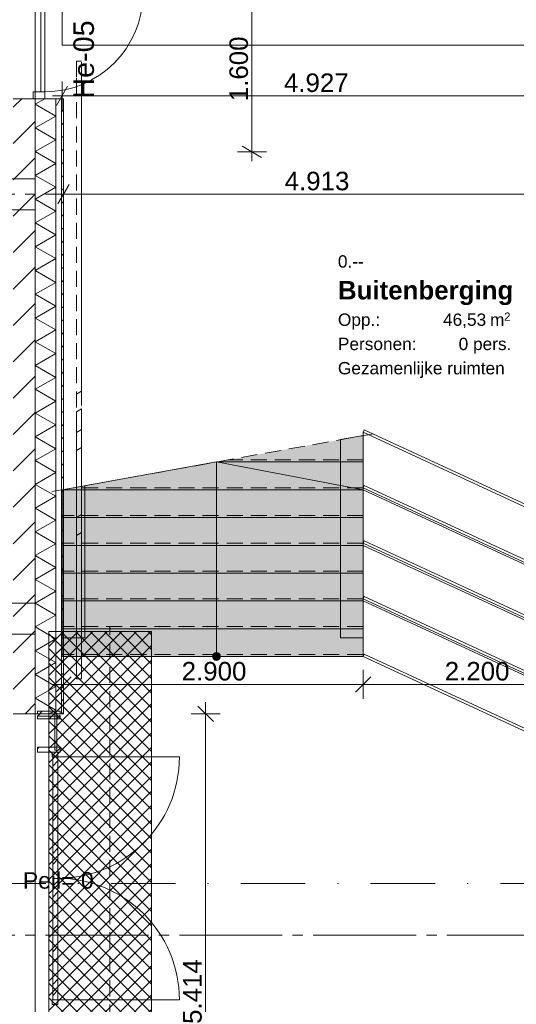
# Model space of a CAD drawing. Header units: millimetres. Extents: x 10 to 584, y 10 to 831.
# Tile 55 of 79: x 364 to 413, y 468 to 564. Entities that reach past the tile are written whole.
import ezdxf
from ezdxf.xclip import XClip

# ---------------------------------------------------------------- set-up
doc = ezdxf.new("R2010")
doc.units = ezdxf.units.MM
doc.header["$MEASUREMENT"] = 0
doc.header["$XCLIPFRAME"] = 0
for name, pattern in [('B0204', [13, 10, -1, 1, -1]), ('B0302', [12.51, 6.26, -3.125, 0, -3.125]), ('B0701', [2.3412, 1.56, -0.7812]), ('Wipeout_Contour', [1000, 0, -1000])]:
    doc.linetypes.add(name, pattern=pattern)
for name, color, linetype in [('21 Buitenwanden', 7, 'Continuous'), ('21 Buitenwanden Deuren', 7, 'Continuous'), ('21 Buitenwanden Deurlabels', 7, 'Continuous'), ('21 Buitenwanden Doorsnede-arcering', 7, 'Continuous'), ('21 Buitenwanden Laagscheidingslijnen', 7, 'Continuous'), ('21 Vliesgevels', 7, 'Continuous'), ('21 Vliesgevels Doorsnede-arcering', 7, 'Continuous'), ('23 Vloeren', 7, 'Continuous'), ('23 Vloeren 2D arcering', 7, 'Continuous'), ('24 Trappen', 7, 'Continuous'), ('24 Trappen 2D arcering', 7, 'Continuous'), ('24 Trappen Afdek-arcering', 7, 'Continuous'), ('28 Draagconstructies', 7, 'Continuous'), ('34 Balustrades', 7, 'Continuous'), ('73 Keuken', 7, 'Continuous'), ('A Lijn doorsnede', 7, 'Continuous'), ('A Stramien', 7, 'Continuous'), ('Maatvoering 1_ 50_100', 7, 'Continuous'), ('Tekst_dim 1_ 50_100', 7, 'Continuous'), ('Z Ruimtefuncties', 7, 'Continuous')]:
    doc.layers.add(name, color=color, linetype=linetype)
doc.styles.add('GENERATED_STYLE_1', font='txt')
doc.styles.add('GENERATED_STYLE_2', font='txt')
pattern_1 = [(45, (78, 259.188), (-1.59099, 1.59099), []), (45, (77.4696, 259.7182), (-1.59099, 1.59099), [])]

# ---------------------------------------------------------------- blocks, each defined once
blk = doc.blocks.new('*X141')
at = {"layer": '21 Buitenwanden Doorsnede-arcering', "color": 7, "linetype": 'Continuous', "lineweight": 0}
for p, q in [((366.918, 556.476), (366, 555.946)), ((368, 554.791), (366, 555.946)), ((368, 554.791), (366, 553.637)), ((368, 552.482), (366, 553.637)), ((368, 552.482), (366, 551.327)), ((368, 550.172), (366, 551.327)), ((368, 550.172), (366, 549.018)), ((368, 547.863), (366, 549.018)), ((368, 547.863), (366, 546.708)), ((368, 545.554), (366, 546.708)), ((368, 545.554), (366, 544.399)), ((368, 543.244), (366, 544.399)), ((368, 543.244), (366, 542.09)), ((368, 540.935), (366, 542.09)), ((368, 540.935), (366, 539.78)), ((368, 538.625), (366, 539.78)), ((368, 538.625), (366, 537.471)), ((368, 536.316), (366, 537.471)), ((368, 536.316), (366, 535.161)), ((368, 534.007), (366, 535.161)), ((368, 534.007), (366, 532.852)), ((368, 531.697), (366, 532.852)), ((368, 531.697), (366, 530.543)), ((368, 529.388), (366, 530.543)), ((368, 529.388), (366, 528.233)), ((368, 527.078), (366, 528.233)), ((368, 527.078), (366, 525.924)), ((368, 524.769), (366, 525.924)), ((368, 524.769), (366, 523.614)), ((368, 522.46), (366, 523.614)), ((368, 522.46), (366, 521.305)), ((368, 520.15), (366, 521.305)), ((368, 520.15), (366, 518.996)), ((368, 517.841), (366, 518.996)), ((368, 517.841), (366, 516.686)), ((368, 515.531), (366, 516.686)), ((368, 515.531), (366, 514.377)), ((368, 513.222), (366, 514.377)), ((368, 513.222), (366, 512.067)), ((368, 510.913), (366, 512.067)), ((368, 510.913), (366, 509.758)), ((368, 508.603), (366, 509.758)), ((368, 508.603), (366, 507.449)), ((368, 506.294), (366, 507.449)), ((368, 506.294), (366, 505.139)), ((368, 503.984), (366, 505.139)), ((368, 503.984), (366, 502.83)), ((368, 501.675), (366, 502.83)), ((368, 501.675), (366, 500.52)), ((368, 499.366), (366, 500.52)), ((368, 499.366), (366, 498.211)), ((368, 497.056), (366, 498.211)), ((368, 497.056), (367.393, 496.706))]:
    blk.add_line(p, q, dxfattribs=at)
blk = doc.blocks.new('Drawing_2_2', base_point=(78, 259.188))
at = {"layer": '21 Buitenwanden Doorsnede-arcering', "linetype": 'Continuous', "lineweight": 0, "true_color": 0x000000}
h = blk.add_hatch(dxfattribs=at)
h.set_pattern_fill('130_Kalkzandsteen_0002', color=18, style=0, pattern_type=2)
h.set_pattern_definition([(45, (78, 259.188), (-1.767767, 1.767767), [])])
h.paths.add_polyline_path([(363.86, 496.706), (366, 496.706), (366, 556.476), (363.86, 556.476)])
h = blk.add_hatch(dxfattribs=at)
h.set_pattern_fill('310_Naaldhout__01__0002', color=18, style=0, pattern_type=2)
h.set_pattern_definition([(135, (78, 259.1879), (0.6363961, 0.6363961), [])])
h.paths.add_polyline_path([(368.74, 556.476), (368.56, 556.476), (368.56, 496.706), (368.74, 496.706)])
at = {"layer": '21 Vliesgevels Doorsnede-arcering', "linetype": 'Continuous', "lineweight": 0, "true_color": 0x000000}
h = blk.add_hatch(dxfattribs=at)
h.set_pattern_fill('515_Staal_0002', color=18, style=0, pattern_type=2)
h.set_pattern_definition(pattern_1)
h.paths.add_polyline_path([(366.2, 496.955), (366.2, 496.455), (368.4, 496.455), (368.4, 496.955)])
h = blk.add_hatch(dxfattribs=at)
h.set_pattern_fill('515_Staal_0002', color=18, style=0, pattern_type=2)
h.set_pattern_definition(pattern_1)
h.paths.add_polyline_path([(366.2, 496.206), (368.4, 496.206), (368.4, 496.706), (366.2, 496.706)])
h = blk.add_hatch(dxfattribs=at)
h.set_pattern_fill('515_Staal_0002', color=18, style=0, pattern_type=2)
h.set_pattern_definition(pattern_1)
h.paths.add_polyline_path([(366.2, 493.456), (366.2, 492.956), (368.4, 492.956), (368.4, 493.456)])
h = blk.add_hatch(dxfattribs=at)
h.set_pattern_fill('515_Staal_0002', color=18, style=0, pattern_type=2)
h.set_pattern_definition(pattern_1)
h.paths.add_polyline_path([(367.65, 492.956), (367.65, 492.506), (368.2, 492.506), (368.2, 492.956)])
h = blk.add_hatch(dxfattribs=at)
h.set_pattern_fill('515_Staal_0002', color=18, style=0, pattern_type=2)
h.set_pattern_definition(pattern_1)
h.paths.add_polyline_path([(367.7, 492.506), (367.7, 480.706), (368.2, 480.706), (368.2, 492.506)])
h = blk.add_hatch(dxfattribs=at)
h.set_pattern_fill('515_Staal_0002', color=18, style=0, pattern_type=2)
h.set_pattern_definition(pattern_1)
h.paths.add_polyline_path([(367.7, 468.906), (368.2, 468.906), (368.2, 480.706), (367.7, 480.706)])
h = blk.add_hatch(dxfattribs=at)
h.set_pattern_fill('515_Staal_0002', color=18, style=0, pattern_type=2)
h.set_pattern_definition(pattern_1)
h.paths.add_polyline_path([(368.2, 468.456), (368.2, 468.906), (367.65, 468.906), (367.65, 468.456)])
at = {"layer": '23 Vloeren 2D arcering', "linetype": 'Continuous', "lineweight": 0, "true_color": 0xd1d7d8}
h = blk.add_hatch(dxfattribs=at)
h.set_pattern_fill('960_Kruis_100_0002', color=254, style=0, pattern_type=2)
h.set_pattern_definition([(45, (78, 259.1879), (-0.7071068, 0.7071068), []), (135, (78, 259.1879), (0.7071068, 0.7071068), [])])
h.paths.add_polyline_path([(367.3, 442.568), (377.3, 442.568), (377.3, 504.688), (367.3, 504.688)])
at = {"layer": '24 Trappen 2D arcering', "linetype": 'Continuous', "lineweight": 0, "true_color": 0xffffff}
for points in [[(395.66, 523.339), (395.66, 504.069), (397.86, 504.069), (397.86, 523.735)], [(368.6, 504.069), (370.8, 504.069), (370.8, 518.864), (368.6, 518.468)]]:
    blk.add_hatch(color=7, dxfattribs=at).paths.add_polyline_path(points)
at = {"layer": '24 Trappen 2D arcering', "linetype": 'Continuous', "lineweight": 0, "true_color": 0x99a3a6}
blk.add_hatch(color=253, dxfattribs=at).paths.add_polyline_path([(383.975, 502.268, 1), (383.225, 502.268, 1)])
at = {"layer": '24 Trappen Afdek-arcering', "linetype": 'Continuous', "lineweight": 0, "true_color": 0xffffff}
for points in [[(383.6, 521.168), (397.86, 521.168), (397.86, 523.735)], [(368.6, 518.468), (397.86, 518.468), (397.86, 521.168), (383.6, 521.168)], [(368.6, 515.768), (397.86, 515.768), (397.86, 518.468), (368.6, 518.468)], [(368.6, 513.068), (397.86, 513.068), (397.86, 515.768), (368.6, 515.768)], [(368.6, 510.368), (397.86, 510.368), (397.86, 513.068), (368.6, 513.068)], [(368.6, 507.668), (397.86, 507.668), (397.86, 510.368), (368.6, 510.368)], [(368.6, 504.968), (397.86, 504.968), (397.86, 507.668), (368.6, 507.668)], [(368.6, 502.268), (397.86, 502.268), (397.86, 504.968), (368.6, 504.968)]]:
    blk.add_hatch(color=7, dxfattribs=at).paths.add_polyline_path(points)
at = {"layer": '21 Buitenwanden', "color": 3, "linetype": 'Continuous', "lineweight": 0}
for p, q in [((365.8, 556.476), (363.86, 556.476)), ((366, 556.476), (365.8, 556.476))]:
    blk.add_line(p, q, dxfattribs=at)
at = {"layer": '21 Buitenwanden', "color": 1, "linetype": 'Continuous', "lineweight": 0}
for p, q in [((366.94, 556.476), (366, 556.476)), ((368, 556.476), (366.94, 556.476))]:
    blk.add_line(p, q, dxfattribs=at)
at = {"layer": '21 Buitenwanden', "color": 9, "linetype": 'Continuous', "lineweight": 0}
blk.add_line((368.56, 556.476), (368, 556.476), dxfattribs=at)
at = {"layer": '21 Buitenwanden', "color": 2, "linetype": 'Continuous', "lineweight": 0}
blk.add_line((368.74, 556.476), (368.56, 556.476), dxfattribs=at)
at = {"layer": '21 Buitenwanden', "color": 2, "linetype": 'Continuous', "lineweight": 0, "flags": 128}
for points in [[(368.74, 496.706), (368.74, 556.476)], [(368.74, 496.706), (368.56, 496.706)]]:
    blk.add_lwpolyline(points, dxfattribs=at)
at = {"layer": '21 Buitenwanden', "color": 3, "linetype": 'Continuous', "lineweight": 0, "flags": 128}
blk.add_lwpolyline([(366, 496.706), (363.86, 496.706)], dxfattribs=at)
at = {"layer": '21 Buitenwanden', "color": 1, "linetype": 'Continuous', "lineweight": 0, "flags": 128}
blk.add_lwpolyline([(368, 496.706), (366, 496.706)], dxfattribs=at)
at = {"layer": '21 Buitenwanden', "color": 9, "linetype": 'Continuous', "lineweight": 0, "flags": 128}
blk.add_lwpolyline([(368.56, 496.706), (368, 496.706)], dxfattribs=at)
at = {"layer": '21 Buitenwanden Deuren', "color": 1, "linetype": 'Continuous', "lineweight": 0}
for p, q in [((366.54, 566.646), (366.54, 557.146)), ((366.94, 557.146), (366.94, 566.646)), ((365.8, 556.476), (365.8, 557.146)), ((365.8, 557.146), (366.94, 557.146)), ((366.54, 557.146), (366.94, 557.146)), ((366.94, 557.146), (366.94, 556.476)), ((366.94, 556.476), (365.8, 556.476)), ((366.94, 556.476), (366, 556.476)), ((366.94, 556.476), (366, 556.476)), ((368, 556.476), (366.94, 556.476))]:
    blk.add_line(p, q, dxfattribs=at)
at = {"layer": '21 Buitenwanden Deuren', "color": 3, "linetype": 'Continuous', "lineweight": 0}
for p, q in [((365.8, 556.476), (363.86, 556.476)), ((366, 556.476), (365.8, 556.476)), ((366, 556.476), (365.8, 556.476))]:
    blk.add_line(p, q, dxfattribs=at)
at = {"layer": '21 Buitenwanden Deuren', "color": 9, "linetype": 'Continuous', "lineweight": 0}
blk.add_line((368.56, 556.476), (368, 556.476), dxfattribs=at)
at = {"layer": '21 Buitenwanden Deuren', "color": 2, "linetype": 'Continuous', "lineweight": 0}
blk.add_line((368.74, 556.476), (368.56, 556.476), dxfattribs=at)
at = {"layer": '21 Buitenwanden Deuren', "color": 1, "linetype": 'Continuous', "lineweight": 0}
blk.add_arc((366.94, 566.646), 9.5, 270, 0, dxfattribs=at)
at = {"layer": '21 Buitenwanden Laagscheidingslijnen', "color": 3, "linetype": 'Continuous', "lineweight": 0}
blk.add_line((366, 496.706), (366, 556.476), dxfattribs=at)
at = {"layer": '21 Buitenwanden Laagscheidingslijnen', "color": 1, "linetype": 'Continuous', "lineweight": 0}
blk.add_line((368, 496.706), (368, 556.476), dxfattribs=at)
at = {"layer": '21 Buitenwanden Laagscheidingslijnen', "color": 2, "linetype": 'Continuous', "lineweight": 0}
blk.add_line((368.56, 496.706), (368.56, 556.476), dxfattribs=at)
at = {"layer": '21 Vliesgevels', "color": 1, "linetype": 'Continuous', "lineweight": 0}
for p, q in [((366.2, 496.955), (366.2, 496.706)), ((368.4, 496.955), (366.2, 496.955)), ((368.4, 496.706), (366.2, 496.706)), ((368.4, 496.955), (368.4, 496.706)), ((366.2, 496.455), (366.2, 496.206)), ((368.4, 496.455), (366.2, 496.455)), ((368.4, 496.206), (366.2, 496.206)), ((368.4, 496.455), (368.4, 496.206)), ((366.2, 493.456), (366.2, 492.956)), ((368.4, 493.456), (366.2, 493.456)), ((368.4, 492.956), (366.2, 492.956)), ((368.4, 493.456), (368.4, 492.956)), ((368.2, 492.506), (380, 492.506)), ((368.2, 468.906), (380, 468.906))]:
    blk.add_line(p, q, dxfattribs=at)
at = {"layer": '21 Vliesgevels', "color": 1, "linetype": 'Continuous', "lineweight": 0, "flags": 128}
blk.add_lwpolyline([(368.1, 496.755), (367.9, 496.755), (367.9, 493.156), (368.1, 493.156)], close=True, dxfattribs=at)
at = {"layer": '21 Vliesgevels', "color": 2, "linetype": 'Continuous', "lineweight": 0, "flags": 128}
for points in [[(367.65, 492.956), (367.65, 492.506), (368.2, 492.506), (368.2, 492.956)], [(367.7, 492.506), (367.7, 480.706), (368.2, 480.706), (368.2, 492.506)], [(367.7, 468.906), (367.7, 480.706), (368.2, 480.706), (368.2, 468.906)], [(368.2, 468.456), (368.2, 468.906), (367.65, 468.906), (367.65, 468.456)]]:
    blk.add_lwpolyline(points, close=True, dxfattribs=at)
at = {"layer": '21 Vliesgevels', "color": 1, "linetype": 'Continuous', "lineweight": 0}
for centre, start, end in [((368.2, 492.506), 270, 0), ((368.2, 468.906), 0, 90)]:
    blk.add_arc(centre, 11.8, start, end, dxfattribs=at)
at = {"layer": '23 Vloeren', "color": 1, "linetype": 'Continuous', "lineweight": 0, "flags": 128}
blk.add_lwpolyline([(96, 265.188), (370, 265.188), (370, 439.188), (366, 439.188), (366, 570.048), (420.61, 570.048), (420.61, 554.048), (510, 554.048), (510, 626.688), (459.924, 626.688), (459.924, 683.688), (510, 683.688), (510, 757.188), (294, 757.188), (294, 763.188), (78, 763.188), (78, 475.188), (96, 475.188)], close=True, dxfattribs=at)
at = {"layer": '23 Vloeren', "color": 1, "linetype": 'B0701', "lineweight": 0, "flags": 128}
blk.add_lwpolyline([(74.76, 472.288), (74.76, 255.948), (373.24, 255.948), (373.24, 505.188)], dxfattribs=at)
at = {"layer": '23 Vloeren', "color": 9, "linetype": 'Continuous', "lineweight": 0, "flags": 128}
blk.add_lwpolyline([(367.3, 442.568), (377.3, 442.568), (377.3, 504.688), (367.3, 504.688)], close=True, dxfattribs=at)
at = {"layer": '24 Trappen', "color": 9, "linetype": 'B0701', "lineweight": 0}
for p, q in [((367.6, 518.288), (398.86, 523.915)), ((397.86, 521.368), (384.711, 521.368)), ((397.86, 518.668), (369.711, 518.668)), ((397.86, 515.968), (368.6, 515.968)), ((397.86, 513.268), (368.6, 513.268)), ((397.86, 510.568), (368.6, 510.568)), ((397.86, 507.868), (368.6, 507.868)), ((397.86, 505.168), (368.6, 505.168)), ((397.86, 502.468), (368.6, 502.468))]:
    blk.add_line(p, q, dxfattribs=at)
at = {"layer": '24 Trappen', "color": 9, "linetype": 'Continuous', "lineweight": 0}
for p, q in [((397.86, 521.168), (397.86, 523.735)), ((383.6, 521.168), (368.6, 518.468)), ((397.86, 521.168), (383.6, 521.168)), ((383.6, 521.168), (397.86, 521.168)), ((383.6, 504.968), (383.6, 521.168)), ((397.86, 518.468), (383.6, 521.168)), ((397.86, 518.468), (397.86, 521.168)), ((397.86, 518.468), (368.6, 518.468)), ((368.6, 518.468), (368.6, 515.768)), ((368.6, 518.468), (397.86, 518.468)), ((397.86, 515.768), (397.86, 518.468)), ((397.86, 515.768), (368.6, 515.768)), ((368.6, 515.768), (368.6, 513.068)), ((368.6, 515.768), (397.86, 515.768)), ((397.86, 513.068), (397.86, 515.768)), ((397.86, 513.068), (368.6, 513.068)), ((368.6, 513.068), (368.6, 510.368)), ((368.6, 513.068), (397.86, 513.068)), ((397.86, 510.368), (397.86, 513.068)), ((397.86, 510.368), (368.6, 510.368)), ((368.6, 510.368), (368.6, 507.668)), ((368.6, 510.368), (397.86, 510.368)), ((397.86, 507.668), (397.86, 510.368)), ((397.86, 507.668), (368.6, 507.668)), ((368.6, 507.668), (368.6, 504.968)), ((368.6, 507.668), (397.86, 507.668)), ((397.86, 504.968), (397.86, 507.668)), ((397.86, 504.968), (368.6, 504.968)), ((368.6, 504.968), (368.6, 502.268)), ((368.6, 504.968), (397.86, 504.968)), ((383.6, 502.268), (383.6, 504.968)), ((397.86, 502.268), (397.86, 504.968)), ((368.6, 502.268), (397.86, 502.268))]:
    blk.add_line(p, q, dxfattribs=at)
at = {"layer": '24 Trappen', "color": 1, "linetype": 'Continuous', "lineweight": 0, "flags": 128}
for points in [[(368.6, 561.668), (507.86, 561.668), (507.86, 570.559), (368.6, 570.559)], [(397.86, 518.468), (419.86, 508.299), (419.86, 513.899), (397.86, 524.068)], [(397.86, 513.068), (419.86, 502.899), (419.86, 508.499), (397.86, 518.668)], [(397.86, 507.668), (419.86, 497.499), (419.86, 503.099), (397.86, 513.268)], [(397.86, 502.268), (419.86, 492.099), (419.86, 497.699), (397.86, 507.868)]]:
    blk.add_lwpolyline(points, close=True, dxfattribs=at)
at = {"layer": '24 Trappen', "color": 9, "linetype": 'Continuous', "lineweight": 0, "flags": 128}
for points in [[(395.66, 523.339), (395.66, 504.069), (397.86, 504.069), (397.86, 523.735)], [(368.6, 504.069), (370.8, 504.069), (370.8, 518.864), (368.6, 518.468)]]:
    blk.add_lwpolyline(points, close=True, dxfattribs=at)
at = {"layer": '24 Trappen', "color": 1, "linetype": 'Continuous', "lineweight": 0, "flags": 128}
blk.add_lwpolyline([(397.965, 524.295), (397.86, 524.068)], dxfattribs=at)
at = {"layer": '24 Trappen', "color": 9, "linetype": 'Continuous', "lineweight": 0, "flags": 128}
blk.add_lwpolyline([(383.975, 502.268, 1), (383.225, 502.268, 1)], format="xyb", close=True, dxfattribs=at)
at = {"layer": '28 Draagconstructies', "color": 3, "linetype": 'Continuous', "lineweight": 0, "flags": 128}
for points in [[(363, 545.688), (366, 545.688), (366, 548.688), (363, 548.688)], [(363, 504.438), (366, 504.438), (366, 507.438), (363, 507.438)]]:
    blk.add_lwpolyline(points, close=True, dxfattribs=at)
at = {"layer": '34 Balustrades', "color": 9, "linetype": 'B0701', "lineweight": 0}
for p, q in [((370.49, 560.133), (369.99, 560.133)), ((369.99, 560.133), (369.99, 558.469)), ((370.49, 560.133), (369.99, 560.133)), ((369.99, 560.133), (369.99, 558.469)), ((370.49, 558.469), (370.49, 560.133)), ((370.49, 558.469), (370.49, 560.133)), ((369.99, 558.469), (369.99, 524.023)), ((369.99, 558.469), (369.99, 527.773)), ((370.49, 524.311), (370.49, 558.469)), ((370.49, 528.061), (370.49, 558.469)), ((369.99, 527.773), (370.49, 528.061)), ((369.99, 524.023), (370.49, 524.311)), ((370.49, 514.329), (369.99, 514.041)), ((369.99, 514.041), (369.99, 501.769)), ((370.49, 501.769), (370.49, 514.329)), ((369.99, 501.769), (369.99, 500.105)), ((370.49, 500.105), (370.49, 501.769)), ((369.99, 500.105), (370.49, 500.105))]:
    blk.add_line(p, q, dxfattribs=at)
at = {"layer": '34 Balustrades', "color": 9, "linetype": 'Continuous', "lineweight": 0}
for p, q in [((370.49, 522.579), (369.99, 522.291)), ((370.49, 501.769), (370.49, 522.579)), ((369.99, 522.291), (369.99, 501.769)), ((369.99, 501.769), (369.99, 500.105)), ((370.49, 500.105), (370.49, 501.769)), ((369.99, 500.105), (370.49, 500.105))]:
    blk.add_line(p, q, dxfattribs=at)
at = {"layer": '34 Balustrades', "color": 9, "linetype": 'Continuous', "lineweight": 0, "flags": 128}
blk.add_lwpolyline([(370.49, 516.061), (370.49, 526.329), (369.99, 526.041), (369.99, 515.773)], close=True, dxfattribs=at)
at = {"layer": 'A Lijn doorsnede', "color": 9, "linetype": 'B0302', "lineweight": 0}
blk.add_line((32.887, 480.202), (529.109, 480.202), dxfattribs=at)
at = {"layer": 'A Stramien', "color": 9, "linetype": 'B0204', "lineweight": 0}
for p, q in [((366, 784.271), (366, 233.204)), ((68, 547.188), (520.556, 547.188)), ((68, 475.188), (520.556, 475.188))]:
    blk.add_line(p, q, dxfattribs=at)
at = {"layer": 'Maatvoering 1_ 50_100', "color": 1, "linetype": 'Continuous', "lineweight": 0}
for p, q in [((387.047, 551.308), (387.047, 567.308)), ((368.6, 555.335), (368.6, 558.147)), ((369.141, 557.679), (368.058, 555.804)), ((367.683, 556.741), (368.6, 556.741)), ((368.6, 556.741), (417.87, 556.741)), ((388.453, 551.308), (385.641, 551.308)), ((386.11, 551.849), (387.985, 550.767)), ((387.047, 550.391), (387.047, 551.308)), ((368.74, 545.782), (368.74, 548.594)), ((369.281, 548.125), (368.199, 546.25)), ((367.823, 547.188), (368.74, 547.188)), ((368.74, 547.188), (417.87, 547.188)), ((368.74, 498.143), (368.74, 500.956)), ((367.615, 499.55), (368.74, 499.55)), ((369.49, 500.3), (367.99, 498.8)), ((382.549, 496.706), (382.549, 497.831)), ((383.955, 496.706), (381.143, 496.706)), ((383.299, 495.956), (381.799, 497.456)), ((382.549, 442.568), (382.549, 496.706))]:
    blk.add_line(p, q, dxfattribs=at)
at = {"layer": '73 Keuken', "color": 4, "linetype": 'Continuous', "lineweight": 0}
blk.add_blockref('*X141', (0, 0), dxfattribs=at)
at = {"layer": '21 Buitenwanden Deurlabels', "color": 2, "linetype": 'Continuous', "lineweight": 0, "insert": (369.697, 556.476), "char_height": 2, "attachment_point": 1, "rotation": 90, "style": 'GENERATED_STYLE_1'}
blk.add_mtext('\\A1;{\\pql;\\fArial|b0|i0|c0|p38;He-05}', dxfattribs=at)
at = {"layer": 'Maatvoering 1_ 50_100', "color": 2, "linetype": 'Continuous', "lineweight": 0, "char_height": 1.8, "width": 6.15497, "attachment_point": 7, "rotation": 90, "style": 'GENERATED_STYLE_1'}
for s, insert in [('\\A1;{\\pql;\\fArial|b0|i0|c0|p38;1.600}', (386.687, 556.23)), ('\\A1;{\\pql;\\fArial|b0|i0|c0|p38;5.414}', (382.189, 466.559))]:
    blk.add_mtext(s, dxfattribs=dict(at, insert=insert))
at = {"layer": 'Maatvoering 1_ 50_100', "color": 2, "linetype": 'Continuous', "lineweight": 0, "char_height": 1.8, "width": 6.15497, "attachment_point": 7, "style": 'GENERATED_STYLE_1'}
for s, insert in [('\\A1;{\\pql;\\fArial|b0|i0|c0|p38;4.927}', (390.157, 557.101)), ('\\A1;{\\pql;\\fArial|b0|i0|c0|p38;4.913}', (390.227, 547.548)), ('\\A1;{\\pql;\\fArial|b0|i0|c0|p38;2.900}', (380.222, 499.91))]:
    blk.add_mtext(s, dxfattribs=dict(at, insert=insert))
at = {"layer": 'Tekst_dim 1_ 50_100', "color": 2, "linetype": 'Continuous', "lineweight": 0, "insert": (368.233, 481.304), "char_height": 1.6, "attachment_point": 2, "style": 'GENERATED_STYLE_1'}
blk.add_mtext('\\A1;{\\pqc;\\pt13.75;\\fArial|b0|i0|c0|p38;Peil= 0}', dxfattribs=at)
at = {"layer": 'Z Ruimtefuncties', "color": 2, "linetype": 'Continuous', "lineweight": 0, "attachment_point": 1}
for s, insert, char_height, style in [('\\A1;{\\pql;\\pt0;\\fArial|b0|i0|c0|p38;0.--}', (395.403, 541.257), 1.2, 'GENERATED_STYLE_1'), ('\\A1;{\\pql;\\pt0;\\fArial|b1|i0|c0|p38;Buitenberging}', (395.403, 538.763), 1.8, 'GENERATED_STYLE_2'), ('\\A1;{\\pql;\\pt0;\\fArial|b0|i0|c0|p38;Opp.: }', (395.403, 535.6), 1.2, 'GENERATED_STYLE_1'), ('\\A1;{\\pql;\\fArial|b0|i0|c0|p38;46,53}', (405.614, 535.6), 1.2, 'GENERATED_STYLE_1'), ('\\A1;{\\pql;\\fArial|b0|i0|c0|p38; m}', (409.717, 535.6), 1.2, 'GENERATED_STYLE_1'), ('\\A1;{\\pql;\\fArial|b0|i0|c0|p38;2}', (411.549, 535.692), 0.8, 'GENERATED_STYLE_1'), ('\\A1;{\\pql;\\pt0;\\fArial|b0|i0|c0|p38;Personen: }', (395.403, 533.243), 1.2, 'GENERATED_STYLE_1'), ('\\A1;{\\pql;\\pt0;\\fArial|b0|i0|c0|p38;0 pers.}', (407.132, 533.243), 1.2, 'GENERATED_STYLE_1'), ('\\A1;{\\pql;\\pt0;\\fArial|b0|i0|c0|p38;Gezamenlijke ruimten}', (395.403, 530.886), 1.2, 'GENERATED_STYLE_1')]:
    blk.add_mtext(s, dxfattribs=dict(at, insert=insert, char_height=char_height, style=style))
at = {"color": 254, "linetype": 'Wipeout_Contour', "lineweight": 0, "ltscale": 2626.731353}
blk.add_wipeout([(397.86, 518.668), (419.86, 508.499), (419.965, 508.726), (397.965, 518.895)], dxfattribs=at).dxf.layer = '24 Trappen Afdek-arcering'
at = {"layer": '24 Trappen', "color": 1, "linetype": 'Continuous', "lineweight": 0, "flags": 128}
for points in [[(397.86, 524.068), (419.86, 513.899)], [(419.965, 514.126), (397.965, 524.295)]]:
    blk.add_lwpolyline(points, dxfattribs=at)
at = {"layer": '24 Trappen', "color": 2, "linetype": 'Continuous', "lineweight": 0, "flags": 128}
for points in [[(397.965, 518.895), (397.86, 518.668)], [(397.86, 518.668), (419.86, 508.499)], [(419.965, 508.726), (397.965, 518.895)]]:
    blk.add_lwpolyline(points, dxfattribs=at)
at = {"color": 254, "linetype": 'Wipeout_Contour', "lineweight": 0, "ltscale": 2609.868045}
blk.add_wipeout([(397.86, 513.268), (419.86, 503.099), (419.965, 503.326), (397.965, 513.495)], dxfattribs=at).dxf.layer = '24 Trappen Afdek-arcering'
at = {"layer": '24 Trappen', "color": 2, "linetype": 'Continuous', "lineweight": 0, "flags": 128}
for points in [[(397.965, 513.495), (397.86, 513.268)], [(397.86, 513.268), (419.86, 503.099)], [(419.965, 503.326), (397.965, 513.495)]]:
    blk.add_lwpolyline(points, dxfattribs=at)
at = {"color": 254, "linetype": 'Wipeout_Contour', "lineweight": 0, "ltscale": 2593.074961}
blk.add_wipeout([(397.86, 507.868), (419.86, 497.699), (419.965, 497.926), (397.965, 508.095)], dxfattribs=at).dxf.layer = '24 Trappen Afdek-arcering'
at = {"layer": '24 Trappen', "color": 2, "linetype": 'Continuous', "lineweight": 0, "flags": 128}
for points in [[(397.965, 508.095), (397.86, 507.868)], [(419.965, 497.926), (397.965, 508.095)], [(397.86, 507.868), (419.86, 497.699)]]:
    blk.add_lwpolyline(points, dxfattribs=at)
at = {"color": 254, "linetype": 'Wipeout_Contour', "lineweight": 0, "ltscale": 2575.735831}
blk.add_wipeout([(397.86, 502.268), (419.86, 492.099), (419.965, 492.326), (397.965, 502.495)], dxfattribs=at).dxf.layer = '24 Trappen Afdek-arcering'
at = {"layer": '24 Trappen', "color": 2, "linetype": 'Continuous', "lineweight": 0, "flags": 128}
for points in [[(397.965, 502.495), (397.86, 502.268)], [(419.965, 492.326), (397.965, 502.495)], [(397.86, 502.268), (419.86, 492.099)]]:
    blk.add_lwpolyline(points, dxfattribs=at)
at = {"layer": 'Maatvoering 1_ 50_100', "color": 1, "linetype": 'Continuous', "lineweight": 0}
for p, q in [((397.86, 498.143), (397.86, 500.956)), ((368.74, 499.55), (397.86, 499.55)), ((398.61, 500.3), (397.11, 498.8)), ((397.86, 499.55), (419.86, 499.55))]:
    blk.add_line(p, q, dxfattribs=at)
at = {"layer": 'Maatvoering 1_ 50_100', "color": 2, "linetype": 'Continuous', "lineweight": 0, "insert": (405.782, 499.91), "char_height": 1.8, "width": 6.15497, "attachment_point": 7, "style": 'GENERATED_STYLE_1'}
blk.add_mtext('\\A1;{\\pql;\\fArial|b0|i0|c0|p38;2.200}', dxfattribs=at)

msp = doc.modelspace()

# ---------------------------------------------------------------- block references
at = {"color": 4, "linetype": 'Continuous', "lineweight": 0}
ref = msp.add_blockref('Drawing_2_2', (78, 259.188), dxfattribs=at)
XClip(ref).set_block_clipping_path([(30, 141.736842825), (586.5626696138, 806.4087291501)])

doc.saveas('drawing.dxf')
